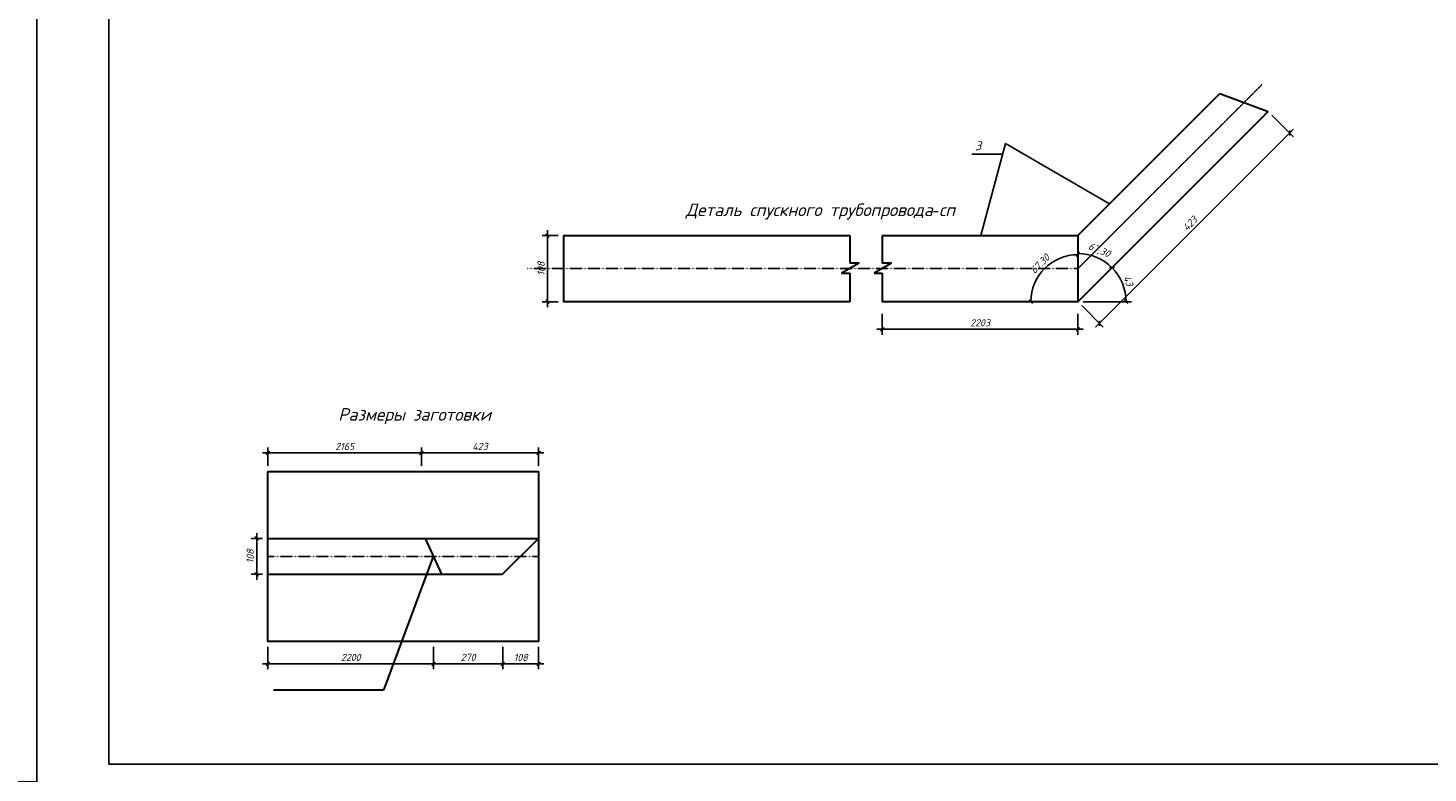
# Model space of a CAD drawing. Header units: millimetres. Extents: x -3143211 to -2549809, y 1060331 to 1341741.
# Tile 81 of 141: x -3057547 to -3018549, y 1119055 to 1139805. Entities that reach past the tile are written whole.
import ezdxf

# ---------------------------------------------------------------- set-up
doc = ezdxf.new("R2010")
doc.units = ezdxf.units.MM
doc.linetypes.add('ACAD_ISO10W100', pattern=[18, 12, -3, 0, -3])
doc.layers.add('(002) Рамка', color=7, linetype='Continuous')
doc.layers.add('ос', color=1, linetype='Continuous')
doc.styles.get("Standard").update_dxf_attribs({"font": 'isocpeui.ttf'})
doc.dimstyles.new('ISO-25', dxfattribs={"dimtxt": 2.5, "dimasz": 2.5, "dimexe": 1.25, "dimexo": 0.625, "dimtad": 1, "dimlfac": 100, "dimtxsty": 'Standard', "dimblk": 'OBLIQUE', "dimcen": 2.5, "dimadec": 0, "dimazin": 0, "dimtfac": 1, "dimtmove": 0, "dimatfit": 3, "dimldrblk": 'OBLIQUE', "dimfxl": 1, "dimarcsym": 0})

# ---------------------------------------------------------------- blocks, each defined once
blk = doc.blocks.new('_Oblique')
at = {"color": 0, "linetype": 'ByBlock', "lineweight": -2}
blk.add_line((-0.5, -0.5), (0.5, 0.5), dxfattribs=at)
blk = doc.blocks.new('*D87')
at = {"color": 0, "lineweight": -2, "ltscale": 150, "transparency": 16777216}
for p, q in [((-3051013, 1127970), (-3046437, 1127970)), ((-3050863, 1127606), (-3050863, 1128120)), ((-3046587, 1127606), (-3046587, 1128120))]:
    blk.add_line(p, q, dxfattribs=at)
at = {"layer": 'Defpoints', "color": 0, "ltscale": 150, "transparency": 16777216}
for p in [(-3046587, 1127970), (-3050863, 1127456), (-3046587, 1127456)]:
    blk.add_point(p, dxfattribs=at)
at = {"color": 0, "lineweight": -2, "ltscale": 150, "transparency": 16777216, "xscale": 100, "yscale": 100, "zscale": 100, "rotation": 180}
blk.add_blockref('_Oblique', (-3050863, 1127970), dxfattribs=at)
at = {"color": 0, "lineweight": -2, "ltscale": 150, "transparency": 16777216, "xscale": 100, "yscale": 100, "zscale": 100}
blk.add_blockref('_Oblique', (-3046587, 1127970), dxfattribs=at)
at = {"color": 0, "ltscale": 150, "transparency": 16777216, "insert": (-3048725, 1128150), "char_height": 200, "attachment_point": 5}
blk.add_mtext('2165', dxfattribs=at)
blk = doc.blocks.new('*D88')
at = {"color": 0, "lineweight": -2, "ltscale": 150, "transparency": 16777216}
for p, q in [((-3046737, 1127970), (-3043174, 1127970)), ((-3046587, 1127606), (-3046587, 1128120)), ((-3043324, 1127606), (-3043324, 1128120))]:
    blk.add_line(p, q, dxfattribs=at)
at = {"layer": 'Defpoints', "color": 0, "ltscale": 150, "transparency": 16777216}
for p in [(-3043324, 1127970), (-3046587, 1127456), (-3043324, 1127456)]:
    blk.add_point(p, dxfattribs=at)
at = {"color": 0, "lineweight": -2, "ltscale": 150, "transparency": 16777216, "xscale": 100, "yscale": 100, "zscale": 100, "rotation": 180}
blk.add_blockref('_Oblique', (-3046587, 1127970), dxfattribs=at)
at = {"color": 0, "lineweight": -2, "ltscale": 150, "transparency": 16777216, "xscale": 100, "yscale": 100, "zscale": 100}
blk.add_blockref('_Oblique', (-3043324, 1127970), dxfattribs=at)
at = {"color": 0, "ltscale": 150, "transparency": 16777216, "insert": (-3044956, 1128150), "char_height": 200, "attachment_point": 5}
blk.add_mtext('423', dxfattribs=at)
blk = doc.blocks.new('*D89')
at = {"color": 0, "lineweight": -2, "ltscale": 150, "transparency": 16777216}
for p, q in [((-3050863, 1122571), (-3050863, 1121943)), ((-3046251, 1122571), (-3046251, 1121943)), ((-3051013, 1122093), (-3046101, 1122093))]:
    blk.add_line(p, q, dxfattribs=at)
at = {"layer": 'Defpoints', "color": 0, "ltscale": 150, "transparency": 16777216}
for p in [(-3050863, 1122721), (-3046251, 1122721), (-3046251, 1122093)]:
    blk.add_point(p, dxfattribs=at)
at = {"color": 0, "lineweight": -2, "ltscale": 150, "transparency": 16777216, "xscale": 100, "yscale": 100, "zscale": 100, "rotation": 180}
blk.add_blockref('_Oblique', (-3050863, 1122093), dxfattribs=at)
at = {"color": 0, "lineweight": -2, "ltscale": 150, "transparency": 16777216, "xscale": 100, "yscale": 100, "zscale": 100}
blk.add_blockref('_Oblique', (-3046251, 1122093), dxfattribs=at)
at = {"color": 0, "ltscale": 150, "transparency": 16777216, "insert": (-3048557, 1122273), "char_height": 200, "attachment_point": 5}
blk.add_mtext('2200', dxfattribs=at)
blk = doc.blocks.new('*D90')
at = {"color": 0, "lineweight": -2, "ltscale": 150, "transparency": 16777216}
for p, q in [((-3044320, 1122571), (-3044320, 1121943)), ((-3043324, 1122571), (-3043324, 1121943)), ((-3043174, 1122093), (-3044470, 1122093))]:
    blk.add_line(p, q, dxfattribs=at)
at = {"layer": 'Defpoints', "color": 0, "ltscale": 150, "transparency": 16777216}
for p in [(-3044320, 1122721), (-3043324, 1122721), (-3044320, 1122093)]:
    blk.add_point(p, dxfattribs=at)
at = {"color": 0, "lineweight": -2, "ltscale": 150, "transparency": 16777216, "xscale": 100, "yscale": 100, "zscale": 100, "rotation": 180}
blk.add_blockref('_Oblique', (-3044320, 1122093), dxfattribs=at)
at = {"color": 0, "lineweight": -2, "ltscale": 150, "transparency": 16777216, "xscale": 100, "yscale": 100, "zscale": 100}
blk.add_blockref('_Oblique', (-3043324, 1122093), dxfattribs=at)
at = {"color": 0, "ltscale": 150, "transparency": 16777216, "insert": (-3043822, 1122273), "char_height": 200, "attachment_point": 5}
blk.add_mtext('108', dxfattribs=at)
blk = doc.blocks.new('*D57')
at = {"color": 0, "lineweight": -2, "ltscale": 150, "transparency": 16777216}
for p, q in [((-3046251, 1122571), (-3046251, 1121943)), ((-3044320, 1122571), (-3044320, 1121943)), ((-3044170, 1122093), (-3046401, 1122093))]:
    blk.add_line(p, q, dxfattribs=at)
at = {"layer": 'Defpoints', "color": 0, "ltscale": 150, "transparency": 16777216}
for p in [(-3046251, 1122721), (-3044320, 1122721), (-3046251, 1122093)]:
    blk.add_point(p, dxfattribs=at)
at = {"color": 0, "lineweight": -2, "ltscale": 150, "transparency": 16777216, "xscale": 100, "yscale": 100, "zscale": 100, "rotation": 180}
blk.add_blockref('_Oblique', (-3046251, 1122093), dxfattribs=at)
at = {"color": 0, "lineweight": -2, "ltscale": 150, "transparency": 16777216, "xscale": 100, "yscale": 100, "zscale": 100}
blk.add_blockref('_Oblique', (-3044320, 1122093), dxfattribs=at)
at = {"color": 0, "ltscale": 150, "transparency": 16777216, "insert": (-3045286, 1122275), "char_height": 200, "attachment_point": 5}
blk.add_mtext('270', dxfattribs=at)
blk = doc.blocks.new('*D91')
at = {"color": 0, "lineweight": -2, "ltscale": 150, "transparency": 16777216}
for p, q in [((-3051013, 1125588), (-3051327, 1125588)), ((-3051177, 1124438), (-3051177, 1125738)), ((-3051013, 1124588), (-3051327, 1124588))]:
    blk.add_line(p, q, dxfattribs=at)
at = {"layer": 'Defpoints', "color": 0, "ltscale": 150, "transparency": 16777216}
for p in [(-3051177, 1125588), (-3050863, 1125588), (-3050863, 1124588)]:
    blk.add_point(p, dxfattribs=at)
at = {"color": 0, "lineweight": -2, "ltscale": 150, "transparency": 16777216, "xscale": 100, "yscale": 100, "zscale": 100}
for p, rotation in [((-3051177, 1125588), 90), ((-3051177, 1124588), 270)]:
    blk.add_blockref('_Oblique', p, dxfattribs=dict(at, rotation=rotation))
at = {"color": 0, "ltscale": 150, "transparency": 16777216, "insert": (-3051357, 1125088), "char_height": 200, "attachment_point": 5, "rotation": 90}
blk.add_mtext('108', dxfattribs=at)
blk = doc.blocks.new('*D92')
at = {"color": 0, "lineweight": -2, "ltscale": 150, "transparency": 16777216}
for p, q in [((-3022896, 1137375), (-3022295, 1136774)), ((-3022295, 1136986), (-3027807, 1131473)), ((-3028196, 1132075), (-3027595, 1131473))]:
    blk.add_line(p, q, dxfattribs=at)
at = {"layer": 'Defpoints', "color": 0, "ltscale": 150, "transparency": 16777216}
for p in [(-3023002, 1137481), (-3028303, 1132181), (-3027701, 1131579)]:
    blk.add_point(p, dxfattribs=at)
at = {"color": 0, "lineweight": -2, "ltscale": 150, "transparency": 16777216, "xscale": 100, "yscale": 100, "zscale": 100}
for p, rotation in [((-3022401, 1136880), 45), ((-3027701, 1131579), 225)]:
    blk.add_blockref('_Oblique', p, dxfattribs=dict(at, rotation=rotation))
at = {"color": 0, "ltscale": 150, "transparency": 16777216, "insert": (-3025178, 1134357), "char_height": 200, "attachment_point": 5, "rotation": 45}
blk.add_mtext('423', dxfattribs=at)
blk = doc.blocks.new('*D93')
at = {"color": 0, "lineweight": -2, "ltscale": 150, "transparency": 16777216}
for p, q in [((-3033752, 1131841), (-3033752, 1131262)), ((-3028303, 1131841), (-3028303, 1131262)), ((-3033902, 1131412), (-3028153, 1131412))]:
    blk.add_line(p, q, dxfattribs=at)
at = {"layer": 'Defpoints', "color": 0, "ltscale": 150, "transparency": 16777216}
for p in [(-3033752, 1131991), (-3028303, 1131991), (-3028303, 1131412)]:
    blk.add_point(p, dxfattribs=at)
at = {"color": 0, "lineweight": -2, "ltscale": 150, "transparency": 16777216, "xscale": 100, "yscale": 100, "zscale": 100, "rotation": 180}
blk.add_blockref('_Oblique', (-3033752, 1131412), dxfattribs=at)
at = {"color": 0, "lineweight": -2, "ltscale": 150, "transparency": 16777216, "xscale": 100, "yscale": 100, "zscale": 100}
blk.add_blockref('_Oblique', (-3028303, 1131412), dxfattribs=at)
at = {"color": 0, "ltscale": 150, "transparency": 16777216, "insert": (-3031027, 1131592), "char_height": 200, "attachment_point": 5}
blk.add_mtext('2203', dxfattribs=at)
blk = doc.blocks.new('*D58')
at = {"color": 0, "lineweight": -2, "ltscale": 150, "transparency": 16777216}
for p, q in [((-3043075, 1134174), (-3043075, 1132031)), ((-3042775, 1134024), (-3043225, 1134024)), ((-3042775, 1132181), (-3043225, 1132181))]:
    blk.add_line(p, q, dxfattribs=at)
at = {"layer": 'Defpoints', "color": 0, "ltscale": 150, "transparency": 16777216}
for p in [(-3042625, 1134024), (-3043075, 1132181), (-3042625, 1132181)]:
    blk.add_point(p, dxfattribs=at)
at = {"color": 0, "lineweight": -2, "ltscale": 150, "transparency": 16777216, "xscale": 100, "yscale": 100, "zscale": 100}
for p, rotation in [((-3043075, 1134024), 90), ((-3043075, 1132181), 270)]:
    blk.add_blockref('_Oblique', p, dxfattribs=dict(at, rotation=rotation))
at = {"color": 0, "ltscale": 150, "transparency": 16777216, "insert": (-3043255, 1133102), "char_height": 200, "width": 416.24, "attachment_point": 5, "rotation": 90}
blk.add_mtext('108', dxfattribs=at)
blk = doc.blocks.new('*D94')
at = {"color": 0, "lineweight": -2, "ltscale": 150, "transparency": 16777216}
blk.add_arc((-3028303, 1132181), 1310, 90, 180, dxfattribs=at)
at = {"layer": 'Defpoints', "color": 0, "ltscale": 150, "transparency": 16777216}
for p in [(-3028303, 1134024), (-3028957, 1133315), (-3033752, 1132181), (-3028303, 1132181), (-3028303, 1132181)]:
    blk.add_point(p, dxfattribs=at)
at = {"color": 0, "lineweight": -2, "ltscale": 150, "transparency": 16777216, "xscale": 100, "yscale": 100, "zscale": 100}
blk.add_blockref('_Oblique', (-3028303, 1133490), dxfattribs=at)
at = {"color": 0, "lineweight": -2, "ltscale": 150, "transparency": 16777216, "xscale": 100, "yscale": 100, "zscale": 100, "rotation": 269.9999999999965}
blk.add_blockref('_Oblique', (-3029612, 1132181), dxfattribs=at)
at = {"color": 0, "ltscale": 150, "transparency": 16777216, "insert": (-3029357, 1133235), "char_height": 200, "width": 657.76, "attachment_point": 5, "rotation": 45}
blk.add_mtext('67.30', dxfattribs=at)
blk = doc.blocks.new('*D95')
at = {"color": 0, "lineweight": -2, "ltscale": 150, "transparency": 16777216}
blk.add_arc((-3028303, 1132181), 1342, 45, 90, dxfattribs=at)
at = {"layer": 'Defpoints', "color": 0, "ltscale": 150, "transparency": 16777216}
for p in [(-3023002, 1137481), (-3028303, 1134024), (-3027631, 1133343), (-3028303, 1132181), (-3028303, 1132181)]:
    blk.add_point(p, dxfattribs=at)
at = {"color": 0, "lineweight": -2, "ltscale": 150, "transparency": 16777216, "xscale": 100, "yscale": 100, "zscale": 100}
for p, rotation in [((-3028303, 1133523), 180.0000000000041), ((-3027353, 1133130), 314.9999999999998)]:
    blk.add_blockref('_Oblique', p, dxfattribs=dict(at, rotation=rotation))
at = {"color": 0, "ltscale": 150, "transparency": 16777216, "insert": (-3027712, 1133605), "char_height": 200, "attachment_point": 5, "rotation": 337.5}
blk.add_mtext('67,30', dxfattribs=at)
blk = doc.blocks.new('*D96')
at = {"color": 0, "lineweight": -2, "ltscale": 150, "transparency": 16777216}
blk.add_line((-3028153, 1132181), (-3026810, 1132181), dxfattribs=at)
blk.add_arc((-3028303, 1132181), 1342, 360, 45, dxfattribs=at)
at = {"layer": 'Defpoints', "color": 0, "ltscale": 150, "transparency": 16777216}
for p in [(-3023002, 1137481), (-3027006, 1132528), (-3033752, 1132181), (-3028303, 1132181), (-3028303, 1132181)]:
    blk.add_point(p, dxfattribs=at)
at = {"color": 0, "lineweight": -2, "ltscale": 150, "transparency": 16777216, "xscale": 100, "yscale": 100, "zscale": 100}
for p, rotation in [((-3027353, 1133130), 135.0000000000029), ((-3026960, 1132181), 269.9999999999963)]:
    blk.add_blockref('_Oblique', p, dxfattribs=dict(at, rotation=rotation))
at = {"color": 0, "ltscale": 150, "transparency": 16777216, "insert": (-3026896, 1132763), "char_height": 200, "attachment_point": 5, "rotation": 292.5}
blk.add_mtext('43', dxfattribs=at)

msp = doc.modelspace()

# ---------------------------------------------------------------- linework, layer by layer
at = {"color": 0}
for p, q in [((-3057296.73173, 1118804.62022), (-3057296.73173, 1160804.62022)), ((-3055296.73173, 1160304.62022), (-3055296.73173, 1119304.62022)), ((-3055296.73173, 1119304.62022), (-2998396.73173, 1119304.62022))]:
    msp.add_line(p, q, dxfattribs=at)
at = {"color": 0, "lineweight": 30, "ltscale": 150}
for p, q in [((-3028302.50888, 1134023.90145), (-3024349.80448, 1137976.60585)), ((-3024349.80448, 1137976.60585), (-3023002.12641, 1137481.06053)), ((-3028302.50888, 1132180.67806), (-3023002.12641, 1137481.06053)), ((-3034657.62487, 1134023.90145), (-3034657.62487, 1133252.47456)), ((-3033751.66878, 1134023.90145), (-3033751.66878, 1133252.47456)), ((-3034397.49716, 1133252.47456), (-3034881.91668, 1132972.79481)), ((-3034881.91668, 1132972.79481), (-3034657.62487, 1132972.79481)), ((-3034397.49716, 1133252.47456), (-3034657.62487, 1133252.47456)), ((-3034657.62487, 1132972.79481), (-3034657.62487, 1132180.67806)), ((-3033491.54107, 1133252.47456), (-3033975.96059, 1132972.79481)), ((-3033975.96059, 1132972.79481), (-3033751.66878, 1132972.79481)), ((-3033491.54107, 1133252.47456), (-3033751.66878, 1133252.47456)), ((-3033751.66878, 1132972.79481), (-3033751.66878, 1132180.67806)), ((-3050862.806, 1125588.47589), (-3043324.34377, 1125588.47589)), ((-3046482.05224, 1125588.47589), (-3046029.92726, 1124588.47589)), ((-3044332.74574, 1124588.47589), (-3043324.34377, 1125588.47589)), ((-3046255.98975, 1125088.47589), (-3047642.19492, 1121365.46465)), ((-3050862.806, 1124588.47589), (-3044332.74574, 1124588.47589)), ((-3047642.19492, 1121365.46465), (-3050706.46253, 1121365.46465))]:
    msp.add_line(p, q, dxfattribs=at)
at = {"color": 0, "ltscale": 150}
for p, q in [((-3030322.25152, 1136584.16246), (-3031008.27139, 1134023.90145)), ((-3027418.64555, 1134907.76478), (-3030322.25152, 1136584.16246)), ((-3030402.14342, 1136286.00182), (-3031253.50996, 1136286.00182))]:
    msp.add_line(p, q, dxfattribs=at)
at = {"color": 0}
msp.add_lwpolyline([(-3116696.73173, 1118804.62022), (-3057296.73173, 1118804.62022), (-3057296.73173, 1160804.62022), (-3116696.73173, 1160804.62022)], close=True, dxfattribs=at)
at = {"color": 0, "lineweight": 30, "ltscale": 150}
for points in [[(-3034657.62487, 1132180.67806), (-3042624.58065, 1132180.67806), (-3042624.58065, 1134023.90145), (-3034657.62487, 1134023.90145)], [(-3033751.66878, 1134023.90145), (-3028302.50888, 1134023.90145), (-3028302.50888, 1132180.67806), (-3033751.66878, 1132180.67806)]]:
    msp.add_lwpolyline(points, dxfattribs=at)
msp.add_lwpolyline([(-3050862.806, 1127455.63293), (-3043324.34377, 1127455.63293), (-3043324.34377, 1122721.31885), (-3050862.806, 1122721.31885)], close=True, dxfattribs=at)
at = {"layer": 'ос', "color": 0, "linetype": 'ACAD_ISO10W100', "ltscale": 0.25}
for p, q in [((-3028302.50888, 1133102.28975), (-3023180.73906, 1138224.05957)), ((-3043631.1834, 1133102.28975), (-3028302.50888, 1133102.28975)), ((-3050862.806, 1125088.47589), (-3043324.34377, 1125088.47589))]:
    msp.add_line(p, q, dxfattribs=at)

# ---------------------------------------------------------------- texts
at = {"layer": '(002) Рамка', "insert": (-3069699.28716, 1123534.63865), "char_height": 300, "width": 11750.9206449, "attachment_point": 1}
msp.add_mtext('\\pi96.71032;Surxondaryo viloyati “Termiz” EIZning Bandixon tumani filiali \\P\\pi1273.1876;uchun oqava suvi inshootini va tarmog’ini qurish.', dxfattribs=at)
at = {"color": 0, "ltscale": 150, "insert": (-3031079.65062, 1136650.11041), "char_height": 250, "width": 209.5075758, "attachment_point": 2}
msp.add_mtext('3', dxfattribs=at)
at = {"color": 0, "ltscale": 0.01, "char_height": 350, "attachment_point": 2}
for s, insert, width in [('Деталь спускного трубопровода{\\fTimes New Roman|b0|i0|c186|p18;-}сп', (-3035473.98392, 1134915.47904), 8522.2160317), ('Размеры заготовки', (-3046777.11347, 1129216.63312), 4163.8821197)]:
    msp.add_mtext(s, dxfattribs=dict(at, insert=insert, width=width))

# ---------------------------------------------------------------- dimensions: what is measured, and where the dimension line sits
at = {"color": 0, "ltscale": 150}
for base, line1, line2, text, picture, middle in [((-3027006.1091, 1132528.04733), ((-3028302.50888, 1132180.67806), (-3023002.12641, 1137481.06053)), ((-3028302.50888, 1132180.67806), (-3033751.66878, 1132180.67806)), '43', '*D96', (-3026896.24245, 1132763.17268)), ((-3027631.44297, 1133342.9983), ((-3028302.50888, 1132180.67806), (-3023002.12641, 1137481.06053)), ((-3028302.50888, 1134023.90145), (-3028302.50888, 1132180.67806)), '67,30', '*D95', (-3027712.36058, 1133605.42208)), ((-3028957.33877, 1133314.8767), ((-3028302.50888, 1134023.90145), (-3028302.50888, 1132180.67806)), ((-3028302.50888, 1132180.67806), (-3033751.66878, 1132180.67806)), '67.30', '*D94', (-3029356.76808, 1133234.93726))]:
    dim = msp.add_angular_dim_2l(base=base, line1=line1, line2=line2, text=text, dimstyle='ISO-25', override={"dimtxt": 200, "dimasz": 100, "dimexe": 150, "dimexo": 150, "dimgap": 80, "dimblk": 'Oblique', "dimcen": 200, "dimdle": 150, "dimfxl": 1.25, "dimarcsym": 1}, dxfattribs=at)
    dim.commit()
    dim.dimension.update_dxf_attribs({"geometry": picture, "text_midpoint": middle})
for p1, p2, distance, text, override, picture, middle in [((-3023002.12641, 1137481.06053), (-3028302.50888, 1132180.67806), 850.35561, '423', {"dimtxt": 200, "dimasz": 100, "dimexe": 150, "dimexo": 150, "dimgap": 80, "dimblk": 'Oblique', "dimcen": 200, "dimdle": 150, "dimfxl": 1.25, "dimarcsym": 1}, '*D92', (-3025178.30464, 1134356.85629)), ((-3033751.66878, 1131990.85891), (-3028302.50888, 1131990.85891), -578.67912, '2203', {"dimtxt": 200, "dimasz": 100, "dimexe": 150, "dimexo": 150, "dimgap": 80, "dimcen": 200, "dimdle": 150, "dimfxl": 1.25, "dimarcsym": 1}, '*D93', (-3031027.08883, 1131592.17979))]:
    dim = msp.add_aligned_dim(p1=p1, p2=p2, distance=distance, text=text, dimstyle='ISO-25', override=override, dxfattribs=at)
    dim.commit()
    dim.dimension.update_dxf_attribs({"geometry": picture, "text_midpoint": middle})
for base, p1, p2, picture, middle in [((-3043074.53941, 1132180.67806), (-3042624.58065, 1134023.90145), (-3042624.58065, 1132180.67806), '*D58', (-3043254.53941, 1133102.28975)), ((-3051177.2295, 1125588.47589), (-3050862.806, 1124588.47589), (-3050862.806, 1125588.47589), '*D91', (-3051357.2295, 1125088.47589))]:
    dim = msp.add_linear_dim(base=base, p1=p1, p2=p2, angle=90, text='108', dimstyle='ISO-25', override={"dimtxt": 200, "dimasz": 100, "dimexe": 150, "dimexo": 150, "dimgap": 80, "dimblk": 'Oblique', "dimcen": 200, "dimdle": 150, "dimfxl": 1.25, "dimarcsym": 1}, dxfattribs=at)
    dim.commit()
    dim.dimension.update_dxf_attribs({"geometry": picture, "text_midpoint": middle})
for base, p1, p2, text, picture, middle in [((-3046587.07073, 1127970.32939), (-3050862.806, 1127455.63293), (-3046587.07073, 1127455.63293), '2165', '*D87', (-3048724.93837, 1128150.32939)), ((-3043324.34377, 1127970.32939), (-3046587.07073, 1127455.63293), (-3043324.34377, 1127455.63293), '423', '*D88', (-3044955.70725, 1128150.32939)), ((-3046250.97434, 1122093.29044), (-3050862.806, 1122721.31885), (-3046250.97434, 1122721.31885), '2200', '*D89', (-3048556.89017, 1122273.29044)), ((-3046250.97434, 1122093.29044), (-3044320.13693, 1122721.31885), (-3046250.97434, 1122721.31885), '270', '*D57', (-3045285.55563, 1122274.57832)), ((-3044320.13693, 1122093.29044), (-3043324.34377, 1122721.31885), (-3044320.13693, 1122721.31885), '108', '*D90', (-3043822.24035, 1122273.29044))]:
    dim = msp.add_linear_dim(base=base, p1=p1, p2=p2, text=text, dimstyle='ISO-25', override={"dimtxt": 200, "dimasz": 100, "dimexe": 150, "dimexo": 150, "dimgap": 80, "dimblk": 'Oblique', "dimcen": 200, "dimdle": 150, "dimfxl": 1.25, "dimarcsym": 1}, dxfattribs=at)
    dim.commit()
    dim.dimension.update_dxf_attribs({"geometry": picture, "text_midpoint": middle})

doc.saveas('drawing.dxf')
